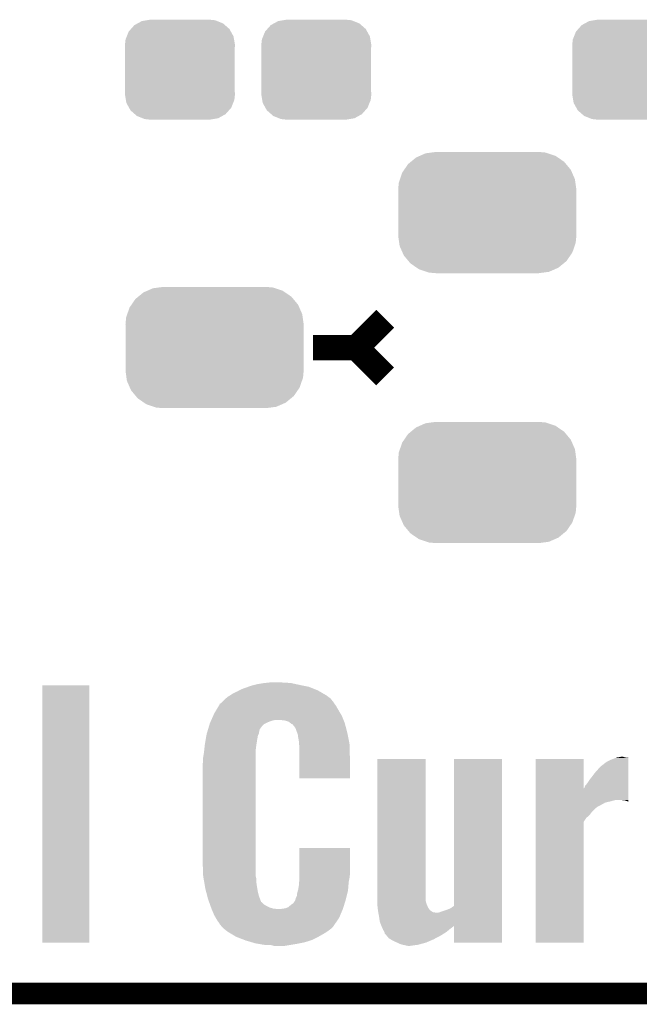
# Model space of a CAD drawing. Extents: x -0.05 to 0.95, y -0.15 to 2.1.
# Tile 3 of 35: x 0.17 to 0.34, y -0.15 to 0.12. Entities that reach past the tile are written whole.
import ezdxf

# ---------------------------------------------------------------- set-up
doc = ezdxf.new("R2010")
doc.units = 0
doc.layers.get('0').update_dxf_attribs({"linetype": 'CONTINUOUS'})
for name, color, linetype in [('HALL_CURRENT_24_V100_GKO', 5, 'CONTINUOUS'), ('HALL_CURRENT_24_V100_GTO', 14, 'CONTINUOUS'), ('HALL_CURRENT_24_V100_GTS', 12, 'CONTINUOUS')]:
    doc.layers.add(name, color=color, linetype=linetype)

# ---------------------------------------------------------------- blocks, each defined once
blk = doc.blocks.new('CUSTOM_76')
for points in [[(-0.01057, 0.01347), (-0.0092, 0.01369), (0.01032, 0.01347), (0.00976, 0.01369)], [(-0.0092, 0.01369), (-0.00825, 0.01385), (0.00976, 0.01369), (0.00825, 0.01385)], [(-0.01419, 0.01059), (-0.01358, 0.01127), (0.01409, 0.01059), (0.01371, 0.01127)], [(-0.01358, 0.01127), (-0.01263, 0.01234), (0.01371, 0.01127), (0.01249, 0.01234)], [(-0.01263, 0.01234), (-0.01175, 0.01282), (0.01249, 0.01234), (0.01194, 0.01282)], [(-0.01175, 0.01282), (-0.01057, 0.01347), (0.01194, 0.01282), (0.01032, 0.01347)], [(-0.01525, 0.0069), (-0.01508, 0.00841), (0.01525, 0.0069), (0.01499, 0.00841)], [(-0.01508, 0.00841), (-0.01475, 0.00922), (0.01499, 0.00841), (0.01485, 0.00922)], [(-0.01475, 0.00922), (-0.01419, 0.01059), (0.01485, 0.00922), (0.01409, 0.01059)], [(-0.0152, 0.00607), (-0.01525, 0.0069), (0.0152, 0.00607), (0.01525, 0.0069)], [(-0.0152, -0.00607), (-0.0152, 0.00607), (0.0152, -0.00607), (0.0152, 0.00607)], [(-0.01525, -0.0069), (-0.0152, -0.00607), (0.01525, -0.0069), (0.0152, -0.00607)], [(-0.01499, -0.00841), (-0.01525, -0.0069), (0.01508, -0.00841), (0.01525, -0.0069)], [(-0.01485, -0.00922), (-0.01499, -0.00841), (0.01475, -0.00922), (0.01508, -0.00841)], [(-0.01409, -0.01059), (-0.01485, -0.00922), (0.01419, -0.01059), (0.01475, -0.00922)], [(-0.01371, -0.01127), (-0.01409, -0.01059), (0.01358, -0.01127), (0.01419, -0.01059)], [(-0.01249, -0.01234), (-0.01371, -0.01127), (0.01263, -0.01234), (0.01358, -0.01127)], [(-0.01194, -0.01282), (-0.01249, -0.01234), (0.01175, -0.01282), (0.01263, -0.01234)], [(-0.01032, -0.01347), (-0.01194, -0.01282), (0.01057, -0.01347), (0.01175, -0.01282)], [(-0.00976, -0.01369), (-0.01032, -0.01347), (0.0092, -0.01369), (0.01057, -0.01347)], [(-0.00825, -0.01385), (-0.00976, -0.01369), (0.00825, -0.01385), (0.0092, -0.01369)]]:
    blk.add_solid(points)
blk = doc.blocks.new('CUSTOM_77')
for points in [[(-0.0187, 0.01572), (-0.0171, 0.01642), (0.01892, 0.01572), (0.01682, 0.01642)], [(-0.0171, 0.01642), (-0.01554, 0.01663), (0.01682, 0.01642), (0.01619, 0.01663)], [(-0.01554, 0.01663), (-0.01425, 0.0168), (0.01619, 0.01663), (0.01425, 0.0168)], [(-0.02196, 0.01343), (-0.02116, 0.01409), (0.02185, 0.01343), (0.0213, 0.01409)], [(-0.02116, 0.01409), (-0.01974, 0.01526), (0.0213, 0.01409), (0.01958, 0.01526)], [(-0.01974, 0.01526), (-0.0187, 0.01572), (0.01958, 0.01526), (0.01892, 0.01572)], [(-0.02421, 0.00925), (-0.02359, 0.01107), (0.0243, 0.00925), (0.0235, 0.01107)], [(-0.02359, 0.01107), (-0.02303, 0.01188), (0.0235, 0.01107), (0.02314, 0.01188)], [(-0.02303, 0.01188), (-0.02196, 0.01343), (0.02314, 0.01188), (0.02185, 0.01343)], [(-0.0247, 0.0064), (-0.02452, 0.00834), (0.0247, 0.0064), (0.02443, 0.00834)], [(-0.02452, 0.00834), (-0.02421, 0.00925), (0.02443, 0.00834), (0.0243, 0.00925)], [(-0.02465, 0.00538), (-0.0247, 0.0064), (0.02465, 0.00538), (0.0247, 0.0064)], [(-0.02465, -0.00538), (-0.02465, 0.00538), (0.02465, -0.00538), (0.02465, 0.00538)], [(-0.0247, -0.0064), (-0.02465, -0.00538), (0.0247, -0.0064), (0.02465, -0.00538)], [(-0.02443, -0.00834), (-0.0247, -0.0064), (0.02452, -0.00834), (0.0247, -0.0064)], [(-0.0243, -0.00925), (-0.02443, -0.00834), (0.02421, -0.00925), (0.02452, -0.00834)], [(-0.0235, -0.01107), (-0.0243, -0.00925), (0.02359, -0.01107), (0.02421, -0.00925)], [(-0.02314, -0.01188), (-0.0235, -0.01107), (0.02303, -0.01188), (0.02359, -0.01107)], [(-0.02185, -0.01343), (-0.02314, -0.01188), (0.02196, -0.01343), (0.02303, -0.01188)], [(-0.0213, -0.01409), (-0.02185, -0.01343), (0.02116, -0.01409), (0.02196, -0.01343)], [(-0.01958, -0.01526), (-0.0213, -0.01409), (0.01974, -0.01526), (0.02116, -0.01409)], [(-0.01892, -0.01572), (-0.01958, -0.01526), (0.0187, -0.01572), (0.01974, -0.01526)], [(-0.01682, -0.01642), (-0.01892, -0.01572), (0.0171, -0.01642), (0.0187, -0.01572)], [(-0.01619, -0.01663), (-0.01682, -0.01642), (0.01554, -0.01663), (0.0171, -0.01642)], [(-0.01425, -0.0168), (-0.01619, -0.01663), (0.01425, -0.0168), (0.01554, -0.01663)]]:
    blk.add_solid(points)

msp = doc.modelspace()

# ---------------------------------------------------------------- linework, layer by layer
at = {"layer": 'HALL_CURRENT_24_V100_GKO', "const_width": 0.006}
msp.add_lwpolyline([(-0.05, -0.15), (0.85, -0.15), (0.95, -0.05)], dxfattribs=at)
at = {"layer": 'HALL_CURRENT_24_V100_GTO', "const_width": 0.007}
for points in [[(0.265, 0.029), (0.273, 0.037)], [(0.253, 0.029), (0.265, 0.029)], [(0.265, 0.029), (0.273, 0.021)]]:
    msp.add_lwpolyline(points, dxfattribs=at)
at = {"layer": 'HALL_CURRENT_24_V100_GTO'}
for points in [[(0.1779, -0.1359), (0.1779, -0.0646), (0.191, -0.1359), (0.191, -0.0646)], [(0.1779, -0.0646), (0.1779, -0.0646), (0.191, -0.0646), (0.1779, -0.0646)], [(0.2331, -0.0657), (0.23506, -0.065), (0.25355, -0.0657), (0.2518, -0.065)], [(0.23506, -0.065), (0.2359, -0.0647), (0.2518, -0.065), (0.2503, -0.0647)], [(0.2359, -0.0647), (0.2367, -0.0645), (0.2503, -0.0647), (0.2493, -0.0645)], [(0.2367, -0.0645), (0.2375, -0.0643), (0.2493, -0.0645), (0.24838, -0.0643)], [(0.2375, -0.0643), (0.2393, -0.064), (0.24838, -0.0643), (0.247, -0.064)], [(0.2393, -0.064), (0.2402, -0.0639), (0.247, -0.064), (0.2459, -0.0639)], [(0.2402, -0.0639), (0.2411, -0.0638), (0.245, -0.0639), (0.2443, -0.0638)], [(0.2281, -0.0689), (0.22887, -0.0682), (0.25836, -0.0689), (0.2578, -0.0682)], [(0.22887, -0.0682), (0.2292, -0.0679), (0.2578, -0.0682), (0.25739, -0.0679)], [(0.2292, -0.0679), (0.22997, -0.0674), (0.25739, -0.0679), (0.2567, -0.0674)], [(0.22997, -0.0674), (0.2309, -0.0668), (0.2567, -0.0674), (0.25567, -0.0668)], [(0.2309, -0.0668), (0.232, -0.0663), (0.25567, -0.0668), (0.25481, -0.0663)], [(0.232, -0.0663), (0.23255, -0.066), (0.25481, -0.0663), (0.2543, -0.066)], [(0.23255, -0.066), (0.2331, -0.0657), (0.2543, -0.066), (0.25355, -0.0657)], [(0.2262, -0.0714), (0.22692, -0.0702), (0.26, -0.0714), (0.2593, -0.0702)], [(0.22692, -0.0702), (0.2271, -0.0699), (0.2593, -0.0702), (0.25909, -0.0699)], [(0.2271, -0.0697), (0.2274, -0.0696), (0.25894, -0.0697), (0.25887, -0.0696)], [(0.2271, -0.0699), (0.2271, -0.0697), (0.25909, -0.0699), (0.25894, -0.0697)], [(0.2274, -0.0696), (0.2275, -0.0695), (0.25887, -0.0696), (0.2588, -0.0695)], [(0.2275, -0.0695), (0.2278, -0.0692), (0.2588, -0.0695), (0.2586, -0.0692)], [(0.2278, -0.0692), (0.2281, -0.0689), (0.2586, -0.0692), (0.25836, -0.0689)], [(0.2248, -0.0742), (0.22529, -0.0731), (0.26144, -0.0742), (0.261, -0.0731)], [(0.22529, -0.0731), (0.2256, -0.0724), (0.261, -0.0731), (0.26059, -0.0724)], [(0.2256, -0.0724), (0.2262, -0.0714), (0.26059, -0.0724), (0.26, -0.0714)], [(0.22389, -0.0768), (0.22413, -0.076), (0.2382, -0.0768), (0.2388, -0.076)], [(0.22413, -0.076), (0.22434, -0.0753), (0.2388, -0.076), (0.2395, -0.0753)], [(0.22434, -0.0753), (0.2244, -0.0751), (0.2395, -0.0753), (0.2399, -0.0751)], [(0.2244, -0.0751), (0.22449, -0.0749), (0.2399, -0.0751), (0.2403, -0.0749)], [(0.22449, -0.0749), (0.22467, -0.0745), (0.2403, -0.0749), (0.2413, -0.0745)], [(0.22467, -0.0745), (0.22476, -0.0743), (0.2413, -0.0745), (0.242, -0.0743)], [(0.22476, -0.0743), (0.2248, -0.0742), (0.242, -0.0743), (0.2427, -0.0742)], [(0.245, -0.0743), (0.2434, -0.0742), (0.26148, -0.0743), (0.26144, -0.0742)], [(0.2463, -0.0747), (0.245, -0.0743), (0.26164, -0.0747), (0.26148, -0.0743)], [(0.24677, -0.0751), (0.2463, -0.0747), (0.2618, -0.0751), (0.26164, -0.0747)], [(0.247, -0.0753), (0.24677, -0.0751), (0.26185, -0.0753), (0.2618, -0.0751)], [(0.2473, -0.0754), (0.247, -0.0753), (0.26188, -0.0754), (0.26185, -0.0753)], [(0.2481, -0.0764), (0.2473, -0.0754), (0.26214, -0.0764), (0.26188, -0.0754)], [(0.22322, -0.0797), (0.22341, -0.0786), (0.2375, -0.0797), (0.2377, -0.0786)], [(0.22341, -0.0786), (0.2235, -0.0781), (0.2377, -0.0786), (0.23791, -0.0781)], [(0.2235, -0.0781), (0.22356, -0.0779), (0.23791, -0.0781), (0.238, -0.0779)], [(0.22356, -0.0779), (0.22377, -0.0772), (0.238, -0.0779), (0.2381, -0.0772)], [(0.22377, -0.0772), (0.22383, -0.077), (0.2381, -0.0772), (0.2382, -0.077)], [(0.22383, -0.077), (0.22389, -0.0768), (0.2382, -0.077), (0.2382, -0.0768)], [(0.2485, -0.0775), (0.2481, -0.0764), (0.26242, -0.0775), (0.26214, -0.0764)], [(0.24861, -0.0778), (0.2485, -0.0775), (0.2625, -0.0778), (0.26242, -0.0775)], [(0.2488, -0.0783), (0.24861, -0.0778), (0.2626, -0.0783), (0.2625, -0.0778)], [(0.2488, -0.0786), (0.2488, -0.0783), (0.26266, -0.0786), (0.2626, -0.0783)], [(0.2491, -0.0803), (0.2488, -0.0786), (0.263, -0.0803), (0.26266, -0.0786)], [(0.22283, -0.0825), (0.223, -0.081), (0.2371, -0.0825), (0.2373, -0.081)], [(0.223, -0.081), (0.22322, -0.0797), (0.2373, -0.081), (0.2375, -0.0797)], [(0.24913, -0.0808), (0.2491, -0.0803), (0.2631, -0.0808), (0.263, -0.0803)], [(0.2492, -0.082), (0.24913, -0.0808), (0.26313, -0.082), (0.2631, -0.0808)], [(0.2225, -0.0847), (0.2227, -0.0836), (0.2371, -0.0847), (0.2371, -0.0836)], [(0.2227, -0.0836), (0.22283, -0.0825), (0.2371, -0.0836), (0.2371, -0.0825)], [(0.2492, -0.0843), (0.2492, -0.082), (0.2632, -0.0843), (0.26313, -0.082)], [(0.2492, -0.0904), (0.2492, -0.0843), (0.2632, -0.0904), (0.2632, -0.0843)], [(0.3373, -0.0846), (0.3384, -0.0844), (0.3396, -0.0846), (0.339, -0.0844)], [(0.3384, -0.0844), (0.3384, -0.0844), (0.339, -0.0844), (0.3384, -0.0844)], [(0.2224, -0.0865), (0.2225, -0.0857), (0.2371, -0.0865), (0.2371, -0.0857)], [(0.2224, -0.1132), (0.2224, -0.0865), (0.2371, -0.1132), (0.2371, -0.0865)], [(0.2225, -0.0857), (0.2225, -0.0847), (0.2371, -0.0857), (0.2371, -0.0847)], [(0.2708, -0.1241), (0.2708, -0.085), (0.2842, -0.1241), (0.2842, -0.085)], [(0.2708, -0.085), (0.2708, -0.085), (0.2842, -0.085), (0.2708, -0.085)], [(0.2921, -0.1257), (0.2921, -0.085), (0.3054, -0.1257), (0.3054, -0.085)], [(0.2921, -0.085), (0.2921, -0.085), (0.3054, -0.085), (0.2921, -0.085)], [(0.3147, -0.0932), (0.3147, -0.085), (0.328, -0.0932), (0.328, -0.085)], [(0.3147, -0.085), (0.3147, -0.085), (0.328, -0.085), (0.3147, -0.085)], [(0.3311, -0.0889), (0.3326, -0.0872), (0.3404, -0.0889), (0.3404, -0.0872)], [(0.3326, -0.0872), (0.3344, -0.0858), (0.3404, -0.0872), (0.3404, -0.0858)], [(0.3344, -0.0858), (0.3354, -0.0853), (0.3404, -0.0858), (0.3404, -0.0853)], [(0.3354, -0.0853), (0.3364, -0.0849), (0.3404, -0.0853), (0.3404, -0.0849)], [(0.3364, -0.0849), (0.337, -0.0847), (0.3404, -0.0849), (0.3404, -0.0847)], [(0.337, -0.0847), (0.3373, -0.0846), (0.3404, -0.0847), (0.3396, -0.0846)], [(0.3298, -0.0906), (0.3311, -0.0889), (0.3404, -0.0906), (0.3404, -0.0889)], [(0.3283, -0.0929), (0.3284, -0.0925), (0.3404, -0.0929), (0.3404, -0.0925)], [(0.3284, -0.0925), (0.3289, -0.0919), (0.3404, -0.0925), (0.3404, -0.0919)], [(0.3289, -0.0919), (0.3298, -0.0906), (0.3404, -0.0919), (0.3404, -0.0906)], [(0.3147, -0.0964), (0.3147, -0.0932), (0.3404, -0.0964), (0.3404, -0.0932)], [(0.328, -0.0932), (0.3283, -0.0929), (0.3404, -0.0932), (0.3404, -0.0929)], [(0.3147, -0.0965), (0.3147, -0.0964), (0.3364, -0.0965), (0.3369, -0.0964)], [(0.3147, -0.0967), (0.3147, -0.0965), (0.3357, -0.0967), (0.3364, -0.0965)], [(0.3147, -0.0971), (0.3147, -0.0967), (0.334, -0.0971), (0.3357, -0.0967)], [(0.3147, -0.0981), (0.3147, -0.0971), (0.3322, -0.0981), (0.334, -0.0971)], [(0.3147, -0.0983), (0.3147, -0.0981), (0.3318, -0.0983), (0.3321, -0.0981)], [(0.3147, -0.0981), (0.3147, -0.0981), (0.3321, -0.0981), (0.3322, -0.0981)], [(0.3394, -0.0965), (0.3384, -0.0964), (0.3404, -0.0965), (0.3404, -0.0964)], [(0.3401, -0.0967), (0.3394, -0.0965), (0.3404, -0.0967), (0.3404, -0.0965)], [(0.3402, -0.0968), (0.3401, -0.0967), (0.3404, -0.0968), (0.3404, -0.0967)], [(0.3147, -0.0986), (0.3147, -0.0983), (0.3314, -0.0986), (0.3318, -0.0983)], [(0.3147, -0.0997), (0.3147, -0.0986), (0.3303, -0.0997), (0.3314, -0.0986)], [(0.3147, -0.1006), (0.3147, -0.0997), (0.3296, -0.1006), (0.3303, -0.0997)], [(0.3147, -0.1014), (0.3147, -0.1006), (0.3287, -0.1014), (0.3296, -0.1006)], [(0.3147, -0.1025), (0.3147, -0.1014), (0.328, -0.1025), (0.3287, -0.1014)], [(0.3147, -0.1359), (0.3147, -0.1025), (0.328, -0.1359), (0.328, -0.1025)], [(0.2492, -0.1172), (0.2492, -0.1097), (0.2632, -0.1172), (0.2632, -0.1097)], [(0.2492, -0.1097), (0.2492, -0.1097), (0.2632, -0.1097), (0.2492, -0.1097)], [(0.2225, -0.1172), (0.2224, -0.1132), (0.2371, -0.1172), (0.2371, -0.1132)], [(0.22255, -0.1175), (0.2225, -0.1172), (0.2371, -0.1175), (0.2371, -0.1172)], [(0.2492, -0.118), (0.2492, -0.1172), (0.2631, -0.118), (0.2632, -0.1172)], [(0.22268, -0.1183), (0.22255, -0.1175), (0.2373, -0.1183), (0.2371, -0.1175)], [(0.22287, -0.1194), (0.22268, -0.1183), (0.2373, -0.1194), (0.2373, -0.1183)], [(0.2231, -0.1208), (0.22287, -0.1194), (0.23752, -0.1208), (0.2373, -0.1194)], [(0.2489, -0.1211), (0.2491, -0.1198), (0.26272, -0.1211), (0.26283, -0.1198)], [(0.2491, -0.1198), (0.24915, -0.119), (0.26283, -0.1198), (0.2629, -0.119)], [(0.24915, -0.119), (0.2492, -0.1183), (0.2629, -0.119), (0.26304, -0.1183)], [(0.2492, -0.1183), (0.2492, -0.118), (0.26304, -0.1183), (0.2631, -0.118)], [(0.22338, -0.1219), (0.2231, -0.1208), (0.2377, -0.1219), (0.23752, -0.1208)], [(0.22367, -0.123), (0.22338, -0.1219), (0.238, -0.123), (0.2377, -0.1219)], [(0.2485, -0.123), (0.2486, -0.1222), (0.26232, -0.123), (0.26251, -0.1222)], [(0.2486, -0.1222), (0.24882, -0.1214), (0.26251, -0.1222), (0.2627, -0.1214)], [(0.24882, -0.1214), (0.2489, -0.1211), (0.2627, -0.1214), (0.26272, -0.1211)], [(0.2239, -0.1239), (0.22367, -0.123), (0.23833, -0.1239), (0.238, -0.123)], [(0.22397, -0.1241), (0.2239, -0.1239), (0.2384, -0.1241), (0.23833, -0.1239)], [(0.22404, -0.1243), (0.22397, -0.1241), (0.2385, -0.1243), (0.2384, -0.1241)], [(0.22415, -0.1246), (0.22404, -0.1243), (0.2386, -0.1246), (0.2385, -0.1243)], [(0.2243, -0.125), (0.22415, -0.1246), (0.2391, -0.125), (0.2386, -0.1246)], [(0.22444, -0.1254), (0.2243, -0.125), (0.2395, -0.1254), (0.2391, -0.125)], [(0.22458, -0.1258), (0.22444, -0.1254), (0.2402, -0.1258), (0.2395, -0.1254)], [(0.2461, -0.1261), (0.2468, -0.1255), (0.26142, -0.1261), (0.26161, -0.1255)], [(0.2468, -0.1255), (0.2475, -0.125), (0.26161, -0.1255), (0.26176, -0.125)], [(0.2475, -0.125), (0.2481, -0.1241), (0.26176, -0.125), (0.26204, -0.1241)], [(0.2481, -0.124), (0.24813, -0.1239), (0.26207, -0.124), (0.2621, -0.1239)], [(0.2481, -0.1241), (0.2481, -0.124), (0.26204, -0.1241), (0.26207, -0.124)], [(0.24813, -0.1239), (0.2482, -0.1236), (0.2621, -0.1239), (0.26217, -0.1236)], [(0.2482, -0.1236), (0.2485, -0.123), (0.26217, -0.1236), (0.26232, -0.123)], [(0.2708, -0.1247), (0.2708, -0.1241), (0.2843, -0.1247), (0.2842, -0.1241)], [(0.2708, -0.1253), (0.2708, -0.1247), (0.28452, -0.1253), (0.2843, -0.1247)], [(0.27082, -0.1255), (0.2708, -0.1253), (0.2846, -0.1255), (0.28452, -0.1253)], [(0.2709, -0.1262), (0.27082, -0.1255), (0.2849, -0.1262), (0.2846, -0.1255)], [(0.22473, -0.1262), (0.22458, -0.1258), (0.241, -0.1262), (0.2402, -0.1258)], [(0.2248, -0.1264), (0.22473, -0.1262), (0.24173, -0.1264), (0.241, -0.1262)], [(0.22484, -0.1265), (0.2248, -0.1264), (0.2421, -0.1265), (0.24173, -0.1264)], [(0.22488, -0.1266), (0.22484, -0.1265), (0.2434, -0.1266), (0.2421, -0.1265)], [(0.2256, -0.1283), (0.22488, -0.1266), (0.26054, -0.1283), (0.26126, -0.1266)], [(0.2439, -0.1266), (0.2446, -0.1265), (0.26126, -0.1266), (0.2613, -0.1265)], [(0.2446, -0.1265), (0.2453, -0.1264), (0.2613, -0.1265), (0.26133, -0.1264)], [(0.2453, -0.1264), (0.2461, -0.1261), (0.26133, -0.1264), (0.26142, -0.1261)], [(0.27098, -0.1269), (0.2709, -0.1262), (0.2854, -0.1269), (0.2849, -0.1262)], [(0.271, -0.1271), (0.27098, -0.1269), (0.2857, -0.1271), (0.2854, -0.1269)], [(0.27108, -0.1275), (0.271, -0.1271), (0.2863, -0.1275), (0.2857, -0.1271)], [(0.27109, -0.1276), (0.27108, -0.1275), (0.2872, -0.1276), (0.2863, -0.1275)], [(0.2713, -0.1287), (0.27109, -0.1276), (0.3054, -0.1287), (0.3054, -0.1276)], [(0.2876, -0.1276), (0.2881, -0.1275), (0.3054, -0.1276), (0.3054, -0.1275)], [(0.2881, -0.1275), (0.2886, -0.1273), (0.3054, -0.1275), (0.3054, -0.1273)], [(0.2886, -0.1273), (0.2901, -0.1268), (0.3054, -0.1273), (0.3054, -0.1268)], [(0.2901, -0.1268), (0.2911, -0.1264), (0.3054, -0.1268), (0.3054, -0.1264)], [(0.2911, -0.1264), (0.2921, -0.1257), (0.3054, -0.1264), (0.3054, -0.1257)], [(0.22606, -0.1291), (0.2256, -0.1283), (0.2602, -0.1291), (0.26054, -0.1283)], [(0.2264, -0.1297), (0.22606, -0.1291), (0.25978, -0.1297), (0.2602, -0.1291)], [(0.227, -0.1305), (0.2264, -0.1297), (0.25923, -0.1305), (0.25978, -0.1297)], [(0.2271, -0.1307), (0.227, -0.1305), (0.25909, -0.1307), (0.25923, -0.1305)], [(0.2271, -0.1308), (0.2271, -0.1307), (0.25902, -0.1308), (0.25909, -0.1307)], [(0.22765, -0.1314), (0.2271, -0.1308), (0.2586, -0.1314), (0.25902, -0.1308)], [(0.2715, -0.1301), (0.2713, -0.1287), (0.3054, -0.1301), (0.3054, -0.1287)], [(0.27192, -0.1312), (0.2715, -0.1301), (0.3054, -0.1312), (0.3054, -0.1301)], [(0.22783, -0.1316), (0.22765, -0.1314), (0.2585, -0.1316), (0.2586, -0.1314)], [(0.2281, -0.1319), (0.22783, -0.1316), (0.25815, -0.1319), (0.2585, -0.1316)], [(0.22847, -0.1322), (0.2281, -0.1319), (0.2578, -0.1322), (0.25815, -0.1319)], [(0.2292, -0.1328), (0.22847, -0.1322), (0.25698, -0.1328), (0.2578, -0.1322)], [(0.22953, -0.133), (0.2292, -0.1328), (0.2567, -0.133), (0.25698, -0.1328)], [(0.2312, -0.134), (0.22953, -0.133), (0.255, -0.134), (0.2567, -0.133)], [(0.272, -0.1314), (0.27192, -0.1312), (0.2919, -0.1314), (0.2921, -0.1312)], [(0.27204, -0.1315), (0.272, -0.1314), (0.2918, -0.1315), (0.2919, -0.1314)], [(0.27231, -0.1321), (0.27204, -0.1315), (0.291, -0.1321), (0.2918, -0.1315)], [(0.2724, -0.1323), (0.27231, -0.1321), (0.29076, -0.1323), (0.291, -0.1321)], [(0.2728, -0.133), (0.2724, -0.1323), (0.2899, -0.133), (0.29076, -0.1323)], [(0.2729, -0.1334), (0.2728, -0.133), (0.28926, -0.1334), (0.2899, -0.133)], [(0.2731, -0.1336), (0.2729, -0.1334), (0.28894, -0.1336), (0.28926, -0.1334)], [(0.27343, -0.134), (0.2731, -0.1336), (0.2883, -0.134), (0.28894, -0.1336)], [(0.2921, -0.1359), (0.2921, -0.1312), (0.3054, -0.1359), (0.3054, -0.1312)], [(0.2317, -0.1343), (0.2312, -0.134), (0.25443, -0.1343), (0.255, -0.134)], [(0.23378, -0.1351), (0.2317, -0.1343), (0.2529, -0.1351), (0.25443, -0.1343)], [(0.2343, -0.1353), (0.23378, -0.1351), (0.2523, -0.1353), (0.2529, -0.1351)], [(0.23497, -0.1355), (0.2343, -0.1353), (0.2517, -0.1355), (0.2523, -0.1353)], [(0.23632, -0.1359), (0.23497, -0.1355), (0.2503, -0.1359), (0.2517, -0.1355)], [(0.237, -0.1361), (0.23632, -0.1359), (0.2493, -0.1361), (0.2503, -0.1359)], [(0.23758, -0.1362), (0.237, -0.1361), (0.2488, -0.1362), (0.2493, -0.1361)], [(0.2393, -0.1365), (0.23758, -0.1362), (0.247, -0.1365), (0.2488, -0.1362)], [(0.274, -0.1347), (0.27343, -0.134), (0.28697, -0.1347), (0.2883, -0.134)], [(0.27451, -0.135), (0.274, -0.1347), (0.2864, -0.135), (0.28697, -0.1347)], [(0.2752, -0.1354), (0.27451, -0.135), (0.28547, -0.1354), (0.2864, -0.135)], [(0.2763, -0.1359), (0.2752, -0.1354), (0.2843, -0.1359), (0.28547, -0.1354)], [(0.2774, -0.1364), (0.2763, -0.1359), (0.28247, -0.1364), (0.2843, -0.1359)], [(0.27785, -0.1365), (0.2774, -0.1364), (0.2821, -0.1365), (0.28247, -0.1364)], [(0.2404, -0.1366), (0.2393, -0.1365), (0.2464, -0.1366), (0.247, -0.1365)], [(0.2421, -0.1368), (0.2414, -0.1366), (0.2452, -0.1368), (0.2464, -0.1366)], [(0.2792, -0.1368), (0.27785, -0.1365), (0.2799, -0.1368), (0.2821, -0.1365)]]:
    msp.add_solid(points, dxfattribs=at)

# ---------------------------------------------------------------- block references
at = {"layer": 'HALL_CURRENT_24_V100_GTS'}
for name, p in [('CUSTOM_76', (0.2161, 0.106)), ('CUSTOM_76', (0.2539, 0.106)), ('CUSTOM_76', (0.3401, 0.106)), ('CUSTOM_77', (0.3013, 0.0664)), ('CUSTOM_77', (0.2257, 0.029)), ('CUSTOM_77', (0.3013, -0.0084))]:
    msp.add_blockref(name, p, dxfattribs=at)

doc.saveas('drawing.dxf')
